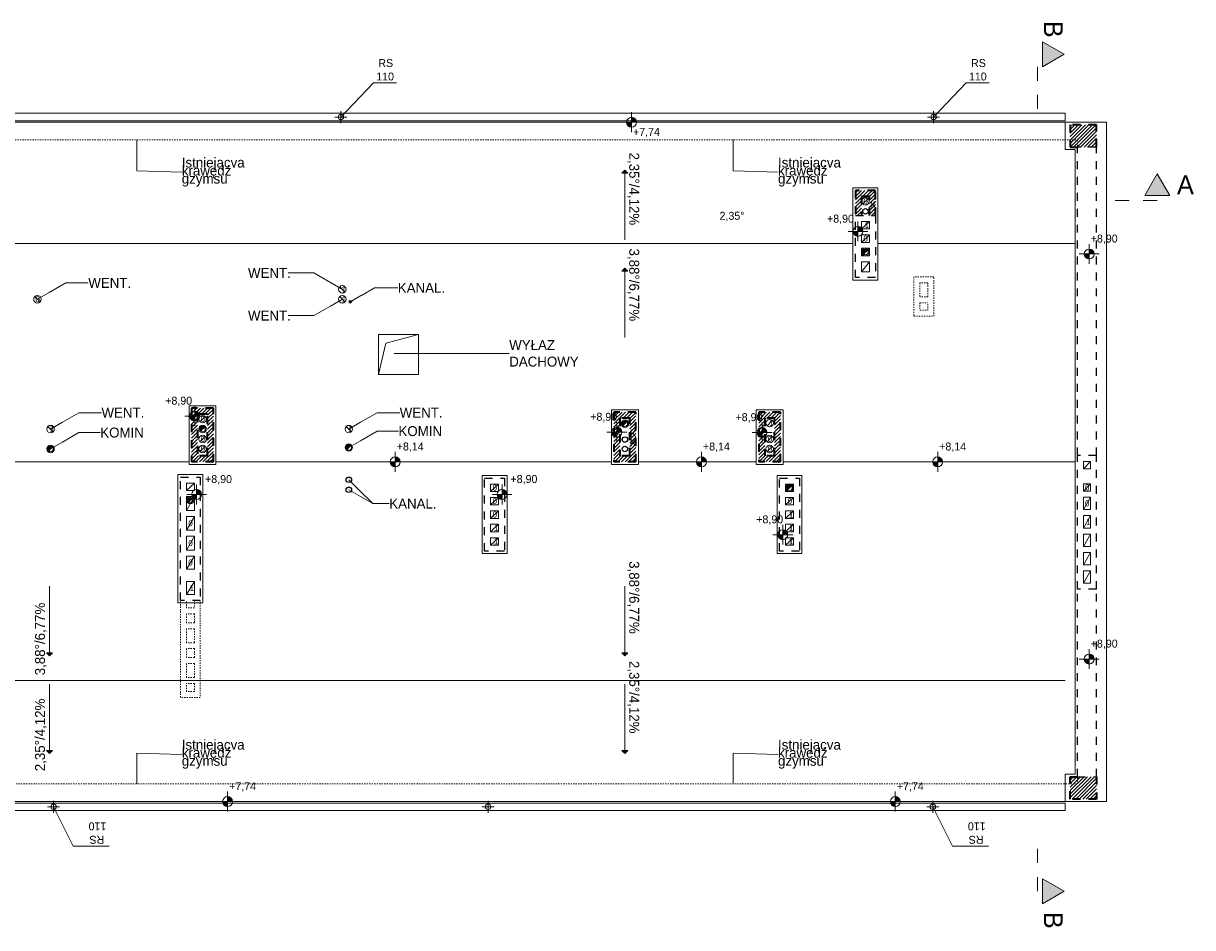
# Model space of a CAD drawing. Extents: x -220425 to -32551, y -64521 to 77206.
# Tile 55 of 59: x -184994 to -161490, y 56950 to 75133. Entities that reach past the tile are written whole.
import ezdxf

# ---------------------------------------------------------------- set-up
doc = ezdxf.new("R2010")
doc.units = 0
doc.header["$MEASUREMENT"] = 0
for name, pattern in [('Dashed', [564.444447, 282.222223, -282.222223]), ('Hidden Line', [50, 25, -25]), ('Przerywana', [320, 160, -160])]:
    doc.linetypes.add(name, pattern=pattern)
for name, color, linetype, lineweight in [('0_Nr_Pióra__21', 7, 'Continuous', 9), ('A-Opisy_Nr_Pióra__21', 7, 'Continuous', 9), ('ARCH dach_Nr_Pióra__46', 5, 'Continuous', 13), ('Arch IS_Nr_Pióra__52', 34, 'Continuous', 25), ('Arch kominy_Nr_Pióra__10', 134, 'Continuous', 18), ('Arch kominy_Nr_Pióra__21', 7, 'Continuous', 9), ('Arch rynny_Nr_Pióra__21', 7, 'Continuous', 9), ('arch wypelnienia_Nr_Pióra__21', 7, 'Continuous', 9), ('Arch ściany nośne_Nr_Pióra__30', 134, 'Continuous', 35), ('Arch ściany zewnętrzne_Nr_Pióra__46', 5, 'Continuous', 13), ('INWENT DACH_Nr_Pióra__5', 7, 'Continuous', 13), ('INWENT OPISY_Nr_Pióra__21', 7, 'Continuous', 9), ('INWENT OPISY_Nr_Pióra__41', 7, 'Continuous', 15), ('INWENT OPISY_Nr_Pióra__52', 34, 'Continuous', 25), ('INWENT RZĘDNE_Nr_Pióra__21', 7, 'Continuous', 9), ('INWENT.ŚCIANY_Nr_Pióra__1', 7, 'Continuous', 25), ('INWENT.ŚCIANY_Nr_Pióra__101', 8, 'Continuous', 13), ('Istniejące kominy_Nr_Pióra__5', 7, 'Continuous', 13)]:
    doc.layers.add(name, color=color, linetype=linetype, lineweight=lineweight)
for name, color, linetype, lineweight, true_color in [('Arch odwodniene_Nr_Pióra__25', 7, 'Continuous', 13, 0x40a5ff), ('Arch stropy_Nr_Pióra__4', 7, 'Continuous', 9, 0x029e21), ('arch wypelnienia_Nr_Pióra__102', 7, 'Continuous', 9, 0xcccccc), ('arch wypelnienia_Nr_Pióra__89', 7, 'Continuous', 20, 0x71cebe)]:
    doc.layers.add(name, color=color, linetype=linetype, lineweight=lineweight, true_color=true_color)
doc.layers.add('Drzwi ArchiCAD', color=7, linetype='Continuous')
doc.layers.add('INWENT RZĘDNE', color=7, linetype='Continuous')
doc.styles.add('GENERATED_STYLE_1', font='txt')
doc.styles.add('GENERATED_STYLE_2', font='txt')
doc.styles.add('GENERATED_STYLE_3', font='txt')
doc.styles.add('GENERATED_STYLE_6', font='txt')

# ---------------------------------------------------------------- blocks, each defined once
blk = doc.blocks.new('ARROWHEAD_5')
at = {"color": 0, "linetype": 'Continuous', "lineweight": 0}
blk.add_line((0, 0), (-1, 0), dxfattribs=at)
blk.add_solid([(-1, 0.2679), (0, 0), (-1, -0.2679), (-1, 0.2679)], dxfattribs=at)
blk = doc.blocks.new('Koty wysokościowe_17', base_point=(-175372, 65660))
at = {"layer": 'INWENT OPISY_Nr_Pióra__21', "linetype": 'Continuous'}
for points in [[(-172902, 72180), (-172842, 72120), (-172962, 72120)], [(-172902, 70212), (-172842, 70152), (-172962, 70152)], [(-184472, 62417), (-184532, 62477), (-184412, 62477)], [(-172902, 62417), (-172962, 62477), (-172842, 62477)], [(-184472, 60450), (-184532, 60510), (-184412, 60510)], [(-172902, 60450), (-172962, 60510), (-172842, 60510)]]:
    blk.add_hatch(color=252, dxfattribs=at).paths.add_polyline_path(points, flags=0)
at = {"layer": 'INWENT RZĘDNE_Nr_Pióra__21', "linetype": 'Continuous'}
for points in [[(-172769, 73145), (-172869, 73145), (-172861, 73107), (-172840, 73074), (-172807, 73052), (-172769, 73045)], [(-172769, 73145), (-172669, 73145), (-172676, 73183), (-172698, 73216), (-172731, 73237), (-172769, 73245)], [(-168217, 70951), (-168117, 70951), (-168124, 70990), (-168146, 71022), (-168179, 71044), (-168217, 71051)], [(-168217, 70951), (-168317, 70951), (-168309, 70913), (-168288, 70881), (-168255, 70859), (-168217, 70851)], [(-163568, 70496), (-163468, 70496), (-163476, 70534), (-163498, 70567), (-163530, 70589), (-163568, 70596)], [(-163568, 70496), (-163668, 70496), (-163661, 70458), (-163639, 70425), (-163607, 70404), (-163568, 70396)], [(-181549, 67237), (-181649, 67237), (-181641, 67199), (-181619, 67167), (-181587, 67145), (-181549, 67137)], [(-181549, 67237), (-181449, 67237), (-181456, 67276), (-181478, 67308), (-181511, 67330), (-181549, 67337)], [(-173065, 66913), (-172965, 66913), (-172973, 66951), (-172995, 66984), (-173027, 67006), (-173065, 67013)], [(-170145, 66905), (-170045, 66905), (-170053, 66944), (-170075, 66976), (-170107, 66998), (-170145, 67005)], [(-173065, 66913), (-173165, 66913), (-173158, 66875), (-173136, 66842), (-173104, 66821), (-173065, 66813)], [(-170145, 66905), (-170245, 66905), (-170238, 66867), (-170216, 66835), (-170184, 66813), (-170145, 66805)], [(-177519, 66315), (-177619, 66315), (-177612, 66277), (-177590, 66244), (-177558, 66222), (-177519, 66215)], [(-177519, 66315), (-177419, 66315), (-177427, 66353), (-177449, 66386), (-177481, 66407), (-177519, 66415)], [(-171363, 66315), (-171463, 66315), (-171456, 66277), (-171434, 66244), (-171402, 66222), (-171363, 66215)], [(-171363, 66315), (-171263, 66315), (-171271, 66353), (-171293, 66386), (-171325, 66407), (-171363, 66415)], [(-166614, 66315), (-166714, 66315), (-166707, 66277), (-166685, 66244), (-166652, 66222), (-166614, 66215)], [(-166614, 66315), (-166514, 66315), (-166522, 66353), (-166543, 66386), (-166576, 66407), (-166614, 66415)], [(-181511, 65660), (-181611, 65660), (-181603, 65622), (-181581, 65589), (-181549, 65568), (-181511, 65560)], [(-181511, 65660), (-181411, 65660), (-181418, 65698), (-181440, 65731), (-181472, 65753), (-181511, 65760)], [(-169728, 64851), (-169628, 64851), (-169636, 64889), (-169658, 64921), (-169690, 64943), (-169728, 64951)], [(-169728, 64851), (-169828, 64851), (-169821, 64812), (-169799, 64780), (-169767, 64758), (-169728, 64751)], [(-163568, 62351), (-163668, 62351), (-163661, 62313), (-163639, 62280), (-163607, 62259), (-163568, 62251)], [(-163568, 62351), (-163468, 62351), (-163476, 62389), (-163498, 62422), (-163530, 62443), (-163568, 62451)], [(-180889, 59485), (-180989, 59485), (-180981, 59447), (-180959, 59414), (-180927, 59392), (-180889, 59385)], [(-180889, 59485), (-180789, 59485), (-180796, 59523), (-180818, 59556), (-180850, 59577), (-180889, 59585)], [(-167466, 59485), (-167566, 59485), (-167559, 59447), (-167537, 59414), (-167504, 59392), (-167466, 59385)], [(-167466, 59485), (-167366, 59485), (-167374, 59523), (-167395, 59556), (-167428, 59577), (-167466, 59585)]]:
    blk.add_hatch(color=252, dxfattribs=at).paths.add_polyline_path(points, flags=0)
at = {"layer": 'A-Opisy_Nr_Pióra__21', "color": 252, "linetype": 'Continuous'}
for p, q in [((-182713, 72516), (-182713, 72168)), ((-170728, 72516), (-170728, 72168)), ((-182713, 72168), (-181810, 72140)), ((-170728, 72168), (-169824, 72140)), ((-179153, 70115), (-179669, 70115)), ((-178819, 69922), (-179153, 70115)), ((-184475, 69722), (-184142, 69914)), ((-184142, 69914), (-183689, 69915)), ((-178185, 69671), (-177937, 69814)), ((-177937, 69814), (-177467, 69815)), ((-178820, 69448), (-179153, 69257)), ((-179153, 69257), (-179669, 69257)), ((-177269, 68497), (-175228, 68498)), ((-184210, 67112), (-183877, 67304)), ((-183877, 67304), (-183424, 67305)), ((-178215, 67112), (-177882, 67304)), ((-177882, 67304), (-177429, 67305)), ((-184210, 66712), (-183877, 66904)), ((-183877, 66904), (-183449, 66905)), ((-178215, 66742), (-177882, 66934)), ((-177882, 66934), (-177454, 66935)), ((-178258, 65763), (-177967, 65476)), ((-178215, 65618), (-177967, 65476)), ((-177967, 65476), (-177639, 65477)), ((-177967, 65476), (-177639, 65477)), ((-182713, 60461), (-181810, 60433)), ((-182713, 60113), (-182713, 60461)), ((-170728, 60113), (-170728, 60461)), ((-170728, 60461), (-169824, 60433))]:
    blk.add_line(p, q, dxfattribs=at)
at = {"layer": 'arch wypelnienia_Nr_Pióra__102', "color": 252, "linetype": 'Continuous'}
for p, q in [((-163952, 72928), (-163786, 73095)), ((-163952, 72646), (-163503, 73095)), ((-163952, 72999), (-163857, 73095)), ((-163952, 72716), (-163574, 73095)), ((-163952, 73070), (-163927, 73095)), ((-163952, 72787), (-163644, 73095)), ((-163952, 72858), (-163715, 73095)), ((-163882, 72645), (-163432, 73095)), ((-163812, 72645), (-163422, 73034)), ((-163741, 72645), (-163422, 72963)), ((-163670, 72645), (-163422, 72893)), ((-163600, 72645), (-163422, 72822)), ((-163529, 72645), (-163422, 72751)), ((-163458, 72645), (-163422, 72681)), ((-168267, 71654), (-168146, 71775)), ((-168267, 71725), (-168217, 71775)), ((-168267, 71583), (-168076, 71775)), ((-168125, 71655), (-168005, 71775)), ((-168054, 71655), (-167934, 71775)), ((-167987, 71651), (-167867, 71771)), ((-167987, 71580), (-167867, 71700)), ((-168267, 71513), (-168147, 71633)), ((-168267, 71442), (-168147, 71562)), ((-168267, 71371), (-168147, 71491)), ((-167987, 71510), (-167867, 71630)), ((-167987, 71439), (-167867, 71559)), ((-167987, 71368), (-167867, 71488)), ((-168267, 71300), (-168147, 71420)), ((-168227, 71270), (-168147, 71350)), ((-168157, 71270), (-168147, 71279)), ((-167987, 71298), (-167867, 71418)), ((-167944, 71270), (-167867, 71347)), ((-167874, 71270), (-167867, 71276)), ((-181612, 67218), (-181436, 67395)), ((-181612, 67360), (-181577, 67395)), ((-181612, 67289), (-181507, 67395)), ((-181612, 67148), (-181492, 67268)), ((-181485, 67275), (-181365, 67395)), ((-181415, 67275), (-181295, 67395)), ((-181344, 67275), (-181224, 67395)), ((-181292, 67256), (-181172, 67376)), ((-181292, 67185), (-181172, 67305)), ((-181292, 67114), (-181172, 67234)), ((-173122, 67153), (-172960, 67315)), ((-173122, 67082), (-172889, 67315)), ((-173122, 67294), (-173101, 67315)), ((-173122, 67223), (-173031, 67315)), ((-172939, 67195), (-172819, 67315)), ((-172868, 67195), (-172748, 67315)), ((-172802, 67190), (-172682, 67310)), ((-172802, 67119), (-172682, 67239)), ((-170212, 67305), (-170202, 67315)), ((-170212, 67093), (-169990, 67315)), ((-170212, 67163), (-170061, 67315)), ((-170212, 67234), (-170132, 67315)), ((-170039, 67195), (-169919, 67315)), ((-169969, 67195), (-169849, 67315)), ((-169898, 67195), (-169778, 67315)), ((-169892, 67130), (-169772, 67250)), ((-181612, 67077), (-181492, 67197)), ((-181612, 67006), (-181492, 67126)), ((-181612, 66936), (-181492, 67056)), ((-181292, 67044), (-181172, 67164)), ((-181292, 66973), (-181172, 67093)), ((-181292, 66902), (-181172, 67022)), ((-173122, 67011), (-173002, 67131)), ((-173122, 66940), (-173002, 67060)), ((-173122, 66870), (-173002, 66990)), ((-172802, 67048), (-172682, 67168)), ((-172802, 66978), (-172682, 67098)), ((-172802, 66907), (-172682, 67027)), ((-170212, 67022), (-170092, 67142)), ((-170212, 66951), (-170092, 67071)), ((-170212, 66881), (-170092, 67001)), ((-169892, 67059), (-169772, 67179)), ((-169892, 66988), (-169772, 67108)), ((-169892, 66918), (-169772, 67038)), ((-181612, 66865), (-181492, 66985)), ((-181612, 66794), (-181492, 66914)), ((-181612, 66724), (-181492, 66844)), ((-181612, 66653), (-181492, 66773)), ((-181292, 66831), (-181172, 66951)), ((-181292, 66761), (-181172, 66881)), ((-181292, 66690), (-181172, 66810)), ((-173122, 66799), (-173002, 66919)), ((-173122, 66728), (-173002, 66848)), ((-173122, 66658), (-173002, 66778)), ((-172802, 66836), (-172682, 66956)), ((-172802, 66765), (-172682, 66885)), ((-172802, 66695), (-172682, 66815)), ((-170212, 66810), (-170092, 66930)), ((-170212, 66739), (-170092, 66859)), ((-170212, 66668), (-170092, 66788)), ((-169892, 66847), (-169772, 66967)), ((-169892, 66776), (-169772, 66896)), ((-169892, 66706), (-169772, 66826)), ((-169892, 66635), (-169772, 66755)), ((-181612, 66582), (-181492, 66702)), ((-181612, 66511), (-181492, 66631)), ((-181612, 66441), (-181492, 66561)), ((-181385, 66315), (-181172, 66527)), ((-181292, 66619), (-181172, 66739)), ((-181292, 66549), (-181172, 66669)), ((-181292, 66478), (-181172, 66598)), ((-173122, 66587), (-173002, 66707)), ((-173122, 66516), (-173002, 66636)), ((-173122, 66445), (-173002, 66565)), ((-172899, 66315), (-172682, 66532)), ((-172802, 66624), (-172682, 66744)), ((-172802, 66553), (-172682, 66673)), ((-172802, 66483), (-172682, 66603)), ((-170212, 66598), (-170092, 66718)), ((-170212, 66527), (-170092, 66647)), ((-170212, 66456), (-170092, 66576)), ((-170000, 66315), (-169772, 66543)), ((-169892, 66564), (-169772, 66684)), ((-169892, 66493), (-169772, 66613)), ((-181612, 66370), (-181492, 66490)), ((-181597, 66315), (-181477, 66435)), ((-181526, 66315), (-181406, 66435)), ((-181455, 66315), (-181335, 66435)), ((-181314, 66315), (-181172, 66456)), ((-181243, 66315), (-181172, 66386)), ((-181173, 66315), (-181172, 66315)), ((-173122, 66375), (-173002, 66495)), ((-173112, 66315), (-172992, 66435)), ((-173041, 66315), (-172921, 66435)), ((-172970, 66315), (-172850, 66435)), ((-172829, 66315), (-172682, 66461)), ((-172758, 66315), (-172682, 66390)), ((-172687, 66315), (-172682, 66320)), ((-170212, 66386), (-170092, 66506)), ((-170212, 66315), (-170092, 66435)), ((-170142, 66315), (-170022, 66435)), ((-170071, 66315), (-169951, 66435)), ((-169930, 66315), (-169772, 66472)), ((-169859, 66315), (-169772, 66401)), ((-169788, 66315), (-169772, 66331)), ((-163952, 59918), (-163885, 59985)), ((-163952, 59847), (-163814, 59985)), ((-163952, 59705), (-163673, 59985)), ((-163952, 59776), (-163744, 59985)), ((-163952, 59635), (-163602, 59985)), ((-163952, 59564), (-163532, 59985)), ((-163911, 59535), (-163461, 59985)), ((-163840, 59535), (-163422, 59953)), ((-163769, 59535), (-163422, 59882)), ((-163699, 59535), (-163422, 59811)), ((-163628, 59535), (-163422, 59741)), ((-163557, 59535), (-163422, 59670)), ((-163487, 59535), (-163422, 59599))]:
    blk.add_line(p, q, dxfattribs=at)
at = {"layer": 'arch wypelnienia_Nr_Pióra__21', "color": 252, "linetype": 'Continuous'}
for p, q in [((-168106, 70496), (-168028, 70574)), ((-181431, 66936), (-181353, 67014)), ((-172941, 67046), (-172863, 67124)), ((-184486, 66536), (-184408, 66614)), ((-178491, 66566), (-178413, 66644)), ((-169631, 65756), (-169553, 65834)), ((-181676, 65506), (-181598, 65584))]:
    blk.add_line(p, q, dxfattribs=at)
for centre, start, end in [((-168067, 70535), 45, 180), ((-168067, 70535), 180, 225), ((-181392, 66975), 45, 180), ((-172902, 67085), 45, 180), ((-172902, 67085), 180, 225), ((-181392, 66975), 180, 225), ((-184447, 66575), 45, 180), ((-184447, 66575), 180, 225), ((-178452, 66605), 45, 180), ((-178452, 66605), 180, 225), ((-169592, 65795), 45, 180), ((-181637, 65545), 45, 180), ((-169592, 65795), 180, 225), ((-181637, 65545), 180, 225)]:
    blk.add_arc(centre, 55, start, end, dxfattribs=at)
at = {"layer": 'arch wypelnienia_Nr_Pióra__89', "color": 252, "linetype": 'Continuous'}
for points in [[(-168118, 70514), (-168122, 70535), (-168118, 70552)], [(-168116, 70511), (-168118, 70552), (-168116, 70560)], [(-168118, 70514), (-168118, 70552), (-168116, 70511)], [(-168106, 70496), (-168116, 70560), (-168106, 70572)], [(-168116, 70511), (-168116, 70560), (-168106, 70496)], [(-168100, 70503), (-168106, 70572), (-168100, 70579)], [(-168106, 70496), (-168106, 70572), (-168100, 70503)], [(-168076, 70526), (-168100, 70579), (-168076, 70589)], [(-168100, 70503), (-168100, 70579), (-168076, 70526)], [(-168050, 70552), (-168076, 70589), (-168050, 70587)], [(-168076, 70526), (-168076, 70589), (-168050, 70552)], [(-168050, 70552), (-168050, 70587), (-168028, 70574)], [(-181443, 66954), (-181447, 66975), (-181443, 66992)], [(-181441, 66951), (-181443, 66992), (-181441, 67000)], [(-181443, 66954), (-181443, 66992), (-181441, 66951)], [(-181431, 66936), (-181441, 67000), (-181431, 67012)], [(-181441, 66951), (-181441, 67000), (-181431, 66936)], [(-181425, 66943), (-181431, 67012), (-181425, 67019)], [(-181431, 66936), (-181431, 67012), (-181425, 66943)], [(-181401, 66966), (-181425, 67019), (-181401, 67029)], [(-181425, 66943), (-181425, 67019), (-181401, 66966)], [(-181401, 66966), (-181401, 67029), (-181375, 66992)], [(-181375, 66992), (-181401, 67029), (-181375, 67027)], [(-181375, 66992), (-181375, 67027), (-181353, 67014)], [(-172953, 67064), (-172957, 67085), (-172953, 67102)], [(-172951, 67061), (-172953, 67102), (-172951, 67110)], [(-172953, 67064), (-172953, 67102), (-172951, 67061)], [(-172941, 67046), (-172951, 67110), (-172941, 67122)], [(-172951, 67061), (-172951, 67110), (-172941, 67046)], [(-172935, 67053), (-172941, 67122), (-172935, 67129)], [(-172941, 67046), (-172941, 67122), (-172935, 67053)], [(-172911, 67076), (-172935, 67129), (-172911, 67139)], [(-172935, 67053), (-172935, 67129), (-172911, 67076)], [(-172911, 67076), (-172911, 67139), (-172885, 67102)], [(-172885, 67102), (-172911, 67139), (-172885, 67137)], [(-172885, 67102), (-172885, 67137), (-172863, 67124)], [(-184498, 66554), (-184502, 66575), (-184498, 66592)], [(-184496, 66551), (-184498, 66592), (-184496, 66600)], [(-184498, 66554), (-184498, 66592), (-184496, 66551)], [(-184486, 66536), (-184496, 66600), (-184486, 66612)], [(-184496, 66551), (-184496, 66600), (-184486, 66536)], [(-184480, 66543), (-184486, 66612), (-184480, 66619)], [(-184486, 66536), (-184486, 66612), (-184480, 66543)], [(-184456, 66566), (-184480, 66619), (-184456, 66629)], [(-184480, 66543), (-184480, 66619), (-184456, 66566)], [(-184430, 66592), (-184456, 66629), (-184430, 66627)], [(-184456, 66566), (-184456, 66629), (-184430, 66592)], [(-184430, 66592), (-184430, 66627), (-184408, 66614)], [(-178503, 66584), (-178507, 66605), (-178503, 66622)], [(-178501, 66581), (-178503, 66622), (-178501, 66630)], [(-178503, 66584), (-178503, 66622), (-178501, 66581)], [(-178491, 66566), (-178501, 66630), (-178491, 66642)], [(-178501, 66581), (-178501, 66630), (-178491, 66566)], [(-178485, 66573), (-178491, 66642), (-178485, 66649)], [(-178491, 66566), (-178491, 66642), (-178485, 66573)], [(-178461, 66596), (-178485, 66649), (-178461, 66659)], [(-178485, 66573), (-178485, 66649), (-178461, 66596)], [(-178435, 66622), (-178461, 66659), (-178435, 66657)], [(-178461, 66596), (-178461, 66659), (-178435, 66622)], [(-178435, 66622), (-178435, 66657), (-178413, 66644)], [(-169643, 65774), (-169647, 65795), (-169643, 65812)], [(-169641, 65771), (-169643, 65812), (-169641, 65820)], [(-169643, 65774), (-169643, 65812), (-169641, 65771)], [(-169631, 65756), (-169641, 65820), (-169631, 65832)], [(-169641, 65771), (-169641, 65820), (-169631, 65756)], [(-169625, 65763), (-169631, 65832), (-169625, 65839)], [(-169631, 65756), (-169631, 65832), (-169625, 65763)], [(-169601, 65786), (-169625, 65839), (-169601, 65849)], [(-169625, 65763), (-169625, 65839), (-169601, 65786)], [(-169601, 65786), (-169601, 65849), (-169575, 65812)], [(-169575, 65812), (-169601, 65849), (-169575, 65847)], [(-169575, 65812), (-169575, 65847), (-169553, 65834)], [(-181676, 65506), (-181686, 65570), (-181676, 65582)], [(-181670, 65513), (-181676, 65582), (-181670, 65589)], [(-181676, 65506), (-181676, 65582), (-181670, 65513)], [(-181646, 65536), (-181670, 65589), (-181646, 65599)], [(-181670, 65513), (-181670, 65589), (-181646, 65536)], [(-181646, 65536), (-181646, 65599), (-181620, 65562)], [(-181620, 65562), (-181646, 65599), (-181620, 65597)], [(-181620, 65562), (-181620, 65597), (-181598, 65584)], [(-181688, 65524), (-181692, 65545), (-181688, 65562)], [(-181686, 65521), (-181688, 65562), (-181686, 65570)], [(-181688, 65524), (-181688, 65562), (-181686, 65521)], [(-181686, 65521), (-181686, 65570), (-181676, 65506)]]:
    blk.add_solid(points, dxfattribs=at)
at = {"layer": 'INWENT OPISY_Nr_Pióra__21', "color": 252, "linetype": 'Continuous'}
for p, q in [((-172902, 72180), (-172962, 72120)), ((-172902, 72180), (-172842, 72120)), ((-172842, 72120), (-172962, 72120)), ((-172902, 72120), (-172902, 70783)), ((-172902, 70212), (-172962, 70152)), ((-172842, 70152), (-172962, 70152)), ((-172902, 70212), (-172842, 70152)), ((-172902, 70152), (-172902, 68815)), ((-184472, 62477), (-184472, 63815)), ((-172902, 62477), (-172902, 63815)), ((-184472, 62417), (-184532, 62477)), ((-184532, 62477), (-184412, 62477)), ((-184472, 62417), (-184412, 62477)), ((-172962, 62477), (-172842, 62477)), ((-172902, 62417), (-172962, 62477)), ((-172902, 62417), (-172842, 62477)), ((-184472, 60510), (-184472, 61847)), ((-172902, 60510), (-172902, 61847)), ((-184472, 60450), (-184532, 60510)), ((-184532, 60510), (-184412, 60510)), ((-184472, 60450), (-184412, 60510)), ((-172962, 60510), (-172842, 60510)), ((-172902, 60450), (-172962, 60510)), ((-172902, 60450), (-172842, 60510))]:
    blk.add_line(p, q, dxfattribs=at)
for points in [[(-164507, 74259), (-164507, 74759), (-164071, 74515)], [(-162202, 71670), (-162447, 71670), (-162202, 72106)], [(-162202, 71670), (-162202, 72106), (-161947, 71670)], [(-164507, 57429), (-164507, 57929), (-164071, 57685)]]:
    blk.add_solid(points, dxfattribs=at)
at = {"layer": 'INWENT RZĘDNE_Nr_Pióra__21', "color": 252, "linetype": 'Continuous'}
for p, q in [((-172769, 72945), (-172769, 73345)), ((-172969, 73145), (-172569, 73145)), ((-168217, 70751), (-168217, 71151)), ((-168417, 70951), (-168017, 70951)), ((-163568, 70296), (-163568, 70696)), ((-163768, 70496), (-163368, 70496)), ((-181749, 67237), (-181349, 67237)), ((-181549, 67037), (-181549, 67437)), ((-173065, 66713), (-173065, 67113)), ((-170145, 66705), (-170145, 67105)), ((-173265, 66913), (-172865, 66913)), ((-170345, 66905), (-169945, 66905)), ((-177719, 66315), (-177319, 66315)), ((-177519, 66115), (-177519, 66515)), ((-171563, 66315), (-171163, 66315)), ((-171363, 66115), (-171363, 66515)), ((-166814, 66315), (-166414, 66315)), ((-166614, 66115), (-166614, 66515)), ((-181511, 65460), (-181511, 65860)), ((-175372, 65460), (-175372, 65860)), ((-181711, 65660), (-181311, 65660)), ((-175572, 65660), (-175172, 65660)), ((-169728, 64651), (-169728, 65051)), ((-169928, 64851), (-169528, 64851)), ((-163568, 62151), (-163568, 62551)), ((-163768, 62351), (-163368, 62351)), ((-181089, 59485), (-180689, 59485)), ((-180889, 59285), (-180889, 59685)), ((-167666, 59485), (-167266, 59485)), ((-167466, 59285), (-167466, 59685))]:
    blk.add_line(p, q, dxfattribs=at)
for centre in [(-172769, 73145), (-168217, 70951), (-163568, 70496), (-181549, 67237), (-173065, 66913), (-170145, 66905), (-177519, 66315), (-171363, 66315), (-166614, 66315), (-181511, 65660), (-175372, 65660), (-169728, 64851), (-163568, 62351), (-180889, 59485), (-167466, 59485)]:
    blk.add_circle(centre, 100, dxfattribs=at)
for points in [[(-175464, 65622), (-175472, 65660), (-175464, 65660)], [(-175443, 65589), (-175464, 65660), (-175443, 65660)], [(-175464, 65622), (-175464, 65660), (-175443, 65589)], [(-175443, 65589), (-175443, 65660), (-175410, 65568)], [(-175410, 65568), (-175443, 65660), (-175410, 65660)], [(-175372, 65560), (-175410, 65660), (-175372, 65660)], [(-175410, 65568), (-175410, 65660), (-175372, 65560)], [(-175372, 65660), (-175372, 65760), (-175334, 65660)], [(-175334, 65660), (-175372, 65760), (-175334, 65753)], [(-175301, 65660), (-175334, 65753), (-175301, 65731)], [(-175334, 65660), (-175334, 65753), (-175301, 65660)], [(-175301, 65660), (-175301, 65731), (-175279, 65660)], [(-175279, 65660), (-175301, 65731), (-175279, 65698)], [(-175279, 65660), (-175279, 65698), (-175272, 65660)]]:
    blk.add_solid(points, dxfattribs=at)
at = {"layer": 'A-Opisy_Nr_Pióra__21', "color": 252, "linetype": 'Continuous', "xscale": 273.6, "yscale": 273.6, "zscale": 273.6}
for p, rotation in [((-182713, 72790), 90), ((-170728, 72790), 90), ((-178582, 69785), 329.9185102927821), ((-184712, 69585), 210.0000000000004), ((-178582, 69585), 29.91837624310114), ((-178422, 69535), 209.9180138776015), ((-177542, 68497), 180.0285487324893), ((-184447, 66975), 209.9999999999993), ((-178452, 66975), 209.9999999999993), ((-184447, 66575), 210.0000000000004), ((-178452, 66605), 210.0000000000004), ((-178452, 65955), 135.3597009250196), ((-178452, 65755), 150.0819861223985), ((-182713, 59840), 270), ((-170728, 59840), 270)]:
    blk.add_blockref('ARROWHEAD_5', p, dxfattribs=dict(at, rotation=rotation))
at = {"layer": '0_Nr_Pióra__21', "color": 252, "linetype": 'Continuous', "style": 'GENERATED_STYLE_2'}
for s, rotation, p in [('2,35°/4,12%', 270, (-172815, 72535)), ('3,88°/6,77%', 270, (-172815, 70605)), ('3,88°/6,77%', 270, (-172815, 64319)), ('3,88°/6,77%', 90, (-184560, 62024)), ('2,35°/4,12%', 270, (-172815, 62313)), ('2,35°/4,12%', 90, (-184560, 60095))]:
    blk.add_text(s, height=200, rotation=rotation, dxfattribs=at).set_placement(p)
at = {"layer": '0_Nr_Pióra__21', "color": 252, "linetype": 'Continuous', "style": 'GENERATED_STYLE_1'}
blk.add_text('2,35°', height=160, dxfattribs=at).set_placement((-170999, 71184))
at = {"layer": 'A-Opisy_Nr_Pióra__21', "color": 252, "linetype": 'Continuous', "style": 'GENERATED_STYLE_3'}
for s, p in [('Istniejącva', (-181810, 72235)), ('Istniejącva', (-169824, 72235)), ('krawędź', (-181810, 72074)), ('krawędź', (-169824, 72074)), ('gzymsu', (-181810, 71912)), ('gzymsu', (-169824, 71912)), ('WENT.', (-180479, 70015)), ('WENT.', (-183689, 69815)), ('KANAL.', (-177467, 69715)), ('WENT.', (-180479, 69157)), ('WYŁAZ', (-175228, 68565)), ('DACHOWY', (-175228, 68232)), ('WENT.', (-183424, 67205)), ('WENT.', (-177429, 67205)), ('KOMIN', (-183449, 66805)), ('KOMIN', (-177454, 66835)), ('KANAL.', (-177639, 65377)), ('KANAL.', (-177639, 65377)), ('Istniejącva', (-181810, 60528)), ('Istniejącva', (-169824, 60528)), ('krawędź', (-181810, 60367)), ('krawędź', (-169824, 60367)), ('gzymsu', (-181810, 60205)), ('gzymsu', (-169824, 60205))]:
    blk.add_text(s, height=200, dxfattribs=at).set_placement(p)
at = {"layer": 'Arch kominy_Nr_Pióra__10', "color": 252, "linetype": 'Continuous', "style": 'GENERATED_STYLE_6'}
for s, p in [('0', (-168107, 71497)), ('1', (-168082, 71017)), ('0', (-168107, 70747)), ('1', (-178597, 69727)), ('0', (-184752, 69527)), ('1', (-178597, 69527)), ('0', (-181432, 67117)), ('1', (-184462, 66917)), ('1', (-178467, 66917)), ('1', (-170007, 67037)), ('0', (-181432, 66717)), ('0', (-170032, 66717)), ('0', (-181432, 66517)), ('0', (-170032, 66517)), ('0', (-175562, 65737)), ('0', (-163652, 65742)), ('0', (-175562, 65467)), ('0', (-169632, 65467)), ('0', (-163652, 65422)), ('0', (-181677, 65022)), ('0', (-175562, 65197)), ('1', (-169607, 65197)), ('1', (-163627, 65052)), ('1', (-175537, 64927)), ('1', (-169607, 64927)), ('0', (-181677, 64622)), ('1', (-175537, 64657)), ('1', (-169607, 64657)), ('0', (-181677, 64232)), ('1', (-181652, 63722))]:
    blk.add_text(s, height=120, dxfattribs=at).set_placement(p)
at = {"layer": 'Arch rynny_Nr_Pióra__21', "color": 252, "linetype": 'Continuous', "style": 'GENERATED_STYLE_6'}
for s, p in [('RS', (-177859, 74256)), ('RS', (-165944, 74256)), ('110', (-177901, 73985)), ('110', (-165986, 73985))]:
    blk.add_text(s, height=160, dxfattribs=at).set_placement(p)
for s, p in [('110', (-183326, 59067)), ('110', (-165651, 59067)), ('RS', (-183368, 58796)), ('RS', (-165693, 58796))]:
    blk.add_text(s, height=160, rotation=180, dxfattribs=at).set_placement(p)
at = {"layer": 'INWENT OPISY_Nr_Pióra__21', "color": 252, "linetype": 'Continuous', "style": 'GENERATED_STYLE_6'}
for p in [(-164480, 75186), (-164480, 57267)]:
    blk.add_text('B', height=380, rotation=270, dxfattribs=at).set_placement(p)
blk.add_text('A', height=380, dxfattribs=at).set_placement((-161803, 71697))
at = {"layer": 'INWENT OPISY_Nr_Pióra__52', "color": 252, "linetype": 'Continuous', "style": 'GENERATED_STYLE_6'}
for p in [(-167967, 71405), (-172802, 66815), (-172802, 66625)]:
    blk.add_text('K', height=150, dxfattribs=at).set_placement(p)
at = {"layer": 'INWENT RZĘDNE_Nr_Pióra__21', "color": 252, "linetype": 'Continuous', "style": 'GENERATED_STYLE_2'}
blk.add_text('+8,90', height=160, dxfattribs=at).set_placement((-175203, 65891))
at = {"layer": 'INWENT RZĘDNE_Nr_Pióra__21', "color": 252, "char_height": 160, "attachment_point": 7, "style": 'GENERATED_STYLE_2'}
for s, insert in [('{+7,74}', (-172739, 72842)), ('{+8,90}', (-168839, 71096)), ('{+8,90}', (-163538, 70696)), ('{+8,90}', (-182143, 67437)), ('{+8,90}', (-173599, 67113)), ('{+8,90}', (-170679, 67105)), ('{+8,14}', (-177489, 66515)), ('{+8,14}', (-171333, 66515)), ('{+8,14}', (-166584, 66515)), ('{+8,90}', (-181342, 65860)), ('{+8,90}', (-170262, 65051)), ('{+8,90}', (-163538, 62551)), ('{+7,74}', (-180858, 59685)), ('{+7,74}', (-167436, 59685))]:
    blk.add_mtext(s, dxfattribs=dict(at, insert=insert))
blk = doc.blocks.new('p2')
at = {"layer": 'ARCH dach_Nr_Pióra__46', "color": 252, "linetype": 'Continuous'}
for p, q in [((-164052, 73145), (-190432, 73145)), ((-168317, 70708), (-190432, 70708)), ((-163852, 70708), (-167817, 70708)), ((-187307, 61922), (-164052, 61922)), ((-164052, 59485), (-187307, 59485))]:
    blk.add_line(p, q, dxfattribs=at)
at = {"layer": 'Arch IS_Nr_Pióra__52', "color": 252, "linetype": 'Continuous'}
for centre, radius in [((-168067, 71355), 55), ((-178422, 69535), 25), ((-172902, 66765), 55), ((-172902, 66575), 55), ((-178452, 65955), 55), ((-178452, 65755), 55)]:
    blk.add_circle(centre, radius, dxfattribs=at)
at = {"layer": 'Arch kominy_Nr_Pióra__21', "color": 252, "linetype": 'Continuous'}
for p, q in [((-168120, 71502), (-168014, 71608)), ((-168014, 70588), (-168120, 70482)), ((-178635, 69838), (-178529, 69732)), ((-184765, 69638), (-184659, 69532)), ((-178635, 69638), (-178529, 69532)), ((-181339, 67228), (-181445, 67122)), ((-184394, 66922), (-184500, 67028)), ((-181339, 67028), (-181445, 66922)), ((-178399, 66922), (-178505, 67028)), ((-170045, 67042), (-169939, 67148)), ((-181339, 66828), (-181445, 66722)), ((-170045, 66722), (-169939, 66828)), ((-181339, 66628), (-181445, 66522)), ((-170045, 66522), (-169939, 66628)), ((-169539, 65848), (-169645, 65742)), ((-181584, 65598), (-181690, 65492))]:
    blk.add_line(p, q, dxfattribs=at)
at = {"layer": 'Arch kominy_Nr_Pióra__21', "color": 252, "linetype": 'Hidden Line'}
for p, q in [((-172849, 67138), (-172955, 67032)), ((-184394, 66628), (-184500, 66522)), ((-178399, 66658), (-178505, 66552))]:
    blk.add_line(p, q, dxfattribs=at)
at = {"layer": 'Arch kominy_Nr_Pióra__21', "color": 252, "linetype": 'Continuous'}
for centre, radius in [((-168067, 71555), 75), ((-168067, 70535), 75), ((-168067, 70535), 55), ((-178582, 69785), 75), ((-184712, 69585), 75), ((-178582, 69585), 75), ((-181392, 67175), 75), ((-184447, 66975), 75), ((-181392, 66975), 75), ((-181392, 66975), 55), ((-178452, 66975), 75), ((-172902, 67085), 75), ((-172902, 67085), 55), ((-169992, 67095), 75), ((-181392, 66775), 75), ((-169992, 66775), 75), ((-184447, 66575), 75), ((-184447, 66575), 55), ((-181392, 66575), 75), ((-178452, 66605), 75), ((-178452, 66605), 55), ((-169992, 66575), 75), ((-169592, 65795), 75), ((-169592, 65795), 55), ((-181637, 65545), 75), ((-181637, 65545), 55)]:
    blk.add_circle(centre, radius, dxfattribs=at)
at = {"layer": 'Arch odwodniene_Nr_Pióra__25', "color": 252, "linetype": 'Continuous'}
for p, q in [((-164052, 73325), (-190432, 73325)), ((-164052, 73175), (-190432, 73175)), ((-164052, 73325), (-164052, 73175)), ((-164052, 59455), (-187307, 59455)), ((-164052, 59305), (-187307, 59305)), ((-164052, 59305), (-164052, 59455))]:
    blk.add_line(p, q, dxfattribs=at)
at = {"layer": 'Arch rynny_Nr_Pióra__21', "color": 252, "linetype": 'Continuous'}
for p, q in [((-177957, 73936), (-178612, 73250)), ((-177494, 73936), (-177957, 73936)), ((-166042, 73936), (-166697, 73250)), ((-165579, 73936), (-166042, 73936)), ((-178612, 73130), (-178612, 73370)), ((-166697, 73130), (-166697, 73370)), ((-178492, 73250), (-178732, 73250)), ((-166577, 73250), (-166817, 73250)), ((-184387, 59500), (-184387, 59260)), ((-175652, 59500), (-175652, 59260)), ((-166712, 59500), (-166712, 59260)), ((-184267, 59380), (-184507, 59380)), ((-183992, 58589), (-184387, 59380)), ((-175532, 59380), (-175772, 59380)), ((-166592, 59380), (-166832, 59380)), ((-166317, 58589), (-166712, 59380)), ((-183269, 58589), (-183992, 58589)), ((-165594, 58589), (-166317, 58589))]:
    blk.add_line(p, q, dxfattribs=at)
for centre in [(-178612, 73250), (-166697, 73250), (-184387, 59380), (-175652, 59380), (-166712, 59380)]:
    blk.add_circle(centre, 55, dxfattribs=at)
at = {"layer": 'Arch stropy_Nr_Pióra__4', "color": 252, "linetype": 'Continuous'}
for p, q in [((-177852, 68875), (-177852, 68075)), ((-177052, 68875), (-177852, 68875)), ((-177707, 68706), (-177052, 68875)), ((-177052, 68075), (-177052, 68875)), ((-177852, 68075), (-177707, 68706)), ((-177852, 68075), (-177052, 68075))]:
    blk.add_line(p, q, dxfattribs=at)
at = {"layer": 'Arch ściany nośne_Nr_Pióra__30', "color": 252, "linetype": 'Przerywana'}
for p, q in [((-163952, 73095), (-163952, 72645)), ((-163422, 73095), (-163952, 73095)), ((-163422, 72645), (-163422, 73095)), ((-163952, 72645), (-163802, 72645)), ((-168267, 71775), (-168267, 71270)), ((-167867, 71775), (-168267, 71775)), ((-167867, 71270), (-167867, 71775)), ((-168147, 71655), (-168147, 71270)), ((-167987, 71655), (-168147, 71655)), ((-167987, 71270), (-167987, 71655)), ((-181612, 67395), (-181612, 66315)), ((-181172, 67395), (-181612, 67395)), ((-181492, 67275), (-181492, 66435)), ((-181292, 67275), (-181492, 67275)), ((-181292, 66435), (-181292, 67275)), ((-181172, 66315), (-181172, 67395)), ((-173122, 67315), (-173122, 66315)), ((-172682, 67315), (-173122, 67315)), ((-172682, 66315), (-172682, 67315)), ((-170212, 67315), (-170212, 66315)), ((-169772, 67315), (-170212, 67315)), ((-169772, 66315), (-169772, 67315)), ((-173002, 67195), (-173002, 66435)), ((-172802, 67195), (-173002, 67195)), ((-172802, 66435), (-172802, 67195)), ((-170092, 67195), (-170092, 66435)), ((-169892, 67195), (-170092, 67195)), ((-169892, 66435), (-169892, 67195)), ((-181172, 66315), (-181612, 66315)), ((-181292, 66435), (-181492, 66435)), ((-172682, 66315), (-173122, 66315)), ((-172802, 66435), (-173002, 66435)), ((-169772, 66315), (-170212, 66315)), ((-169892, 66435), (-170092, 66435)), ((-163952, 59985), (-163802, 59985)), ((-163952, 59535), (-163952, 59985)), ((-163422, 59985), (-163422, 59535)), ((-163422, 59535), (-163952, 59535))]:
    blk.add_line(p, q, dxfattribs=at)
at = {"layer": 'Arch ściany zewnętrzne_Nr_Pióra__46', "color": 252, "linetype": 'Continuous'}
for p, q in [((-164052, 73145), (-163222, 73145)), ((-164052, 73145), (-164052, 72595)), ((-163222, 73145), (-163222, 59485)), ((-164052, 72595), (-163852, 72595)), ((-163852, 60035), (-163852, 72595)), ((-168317, 71825), (-168317, 69970)), ((-167817, 71825), (-168317, 71825)), ((-167817, 69970), (-167817, 71825)), ((-168317, 69970), (-167817, 69970)), ((-181662, 67445), (-181662, 66265)), ((-181122, 67445), (-181662, 67445)), ((-181122, 66265), (-181122, 67445)), ((-173172, 67365), (-173172, 66265)), ((-172632, 67365), (-173172, 67365)), ((-172632, 66265), (-172632, 67365)), ((-170262, 67365), (-170262, 66265)), ((-169722, 67365), (-170262, 67365)), ((-169722, 66265), (-169722, 67365)), ((-181887, 66060), (-181887, 63480)), ((-181387, 66060), (-181887, 66060)), ((-181662, 66265), (-181122, 66265)), ((-181387, 63480), (-181387, 66060)), ((-173172, 66265), (-172632, 66265)), ((-170262, 66265), (-169722, 66265)), ((-175772, 66040), (-175772, 64470)), ((-175272, 66040), (-175772, 66040)), ((-175272, 64470), (-175272, 66040)), ((-169842, 66040), (-169842, 64470)), ((-169342, 66040), (-169842, 66040)), ((-169342, 64470), (-169342, 66040)), ((-175772, 64470), (-175272, 64470)), ((-169842, 64470), (-169342, 64470)), ((-181887, 63480), (-181387, 63480)), ((-164052, 60035), (-163852, 60035)), ((-164052, 59485), (-164052, 60035)), ((-163222, 59485), (-164052, 59485))]:
    blk.add_line(p, q, dxfattribs=at)
at = {"layer": 'INWENT DACH_Nr_Pióra__5', "color": 252, "linetype": 'Hidden Line'}
for p, q in [((-200212, 72790), (-163802, 72790)), ((-163802, 72790), (-163802, 72645)), ((-163802, 59840), (-163802, 59985)), ((-196992, 59840), (-163802, 59840))]:
    blk.add_line(p, q, dxfattribs=at)
at = {"layer": 'INWENT DACH_Nr_Pióra__5', "color": 252, "linetype": 'Continuous'}
for p, q in [((-193572, 66315), (-181662, 66315)), ((-181122, 66315), (-173172, 66315)), ((-172632, 66315), (-170262, 66315)), ((-169722, 66315), (-163852, 66315))]:
    blk.add_line(p, q, dxfattribs=at)
at = {"layer": 'INWENT OPISY_Nr_Pióra__41', "color": 252, "linetype": 'Continuous'}
for p, q in [((-164507, 74759), (-164071, 74515)), ((-164507, 74759), (-164507, 74259)), ((-164071, 74515), (-164507, 74259)), ((-162447, 71670), (-162202, 72106)), ((-162202, 72106), (-161947, 71670)), ((-162447, 71670), (-161947, 71670)), ((-164507, 57929), (-164071, 57685)), ((-164507, 57929), (-164507, 57429)), ((-164071, 57685), (-164507, 57429))]:
    blk.add_line(p, q, dxfattribs=at)
at = {"layer": 'INWENT OPISY_Nr_Pióra__41', "color": 252, "linetype": 'Dashed'}
for p, q in [((-164607, 73415), (-164607, 74515)), ((-162202, 71570), (-163302, 71570)), ((-164607, 57685), (-164607, 58785))]:
    blk.add_line(p, q, dxfattribs=at)
at = {"layer": 'INWENT.ŚCIANY_Nr_Pióra__1', "color": 252, "linetype": 'Przerywana'}
for p, q in [((-163422, 72645), (-163802, 72645)), ((-163802, 66445), (-163802, 72645)), ((-163422, 66445), (-163422, 72645)), ((-168267, 71270), (-167867, 71270)), ((-168267, 70020), (-168267, 71270)), ((-167867, 71270), (-167867, 70020)), ((-167867, 70020), (-168267, 70020)), ((-163802, 63755), (-163802, 66445)), ((-163422, 66445), (-163802, 66445)), ((-163422, 63755), (-163422, 66445)), ((-181837, 63530), (-181837, 66010)), ((-181837, 66010), (-181437, 66010)), ((-181437, 66010), (-181437, 63530)), ((-175722, 65990), (-175322, 65990)), ((-175722, 64520), (-175722, 65990)), ((-175322, 65990), (-175322, 64520)), ((-169792, 65990), (-169392, 65990)), ((-169792, 64520), (-169792, 65990)), ((-169392, 65990), (-169392, 64520)), ((-175322, 64520), (-175722, 64520)), ((-169392, 64520), (-169792, 64520)), ((-163422, 63755), (-163802, 63755)), ((-163802, 59985), (-163802, 63755)), ((-163422, 59985), (-163422, 63755)), ((-181437, 63530), (-181837, 63530)), ((-163802, 59985), (-163422, 59985))]:
    blk.add_line(p, q, dxfattribs=at)
at = {"layer": 'INWENT.ŚCIANY_Nr_Pióra__101', "color": 252, "linetype": 'Hidden Line'}
for p, q in [((-166692, 70035), (-167092, 70035)), ((-167092, 70035), (-167092, 69245)), ((-166812, 69915), (-166972, 69915)), ((-166972, 69915), (-166972, 69635)), ((-166812, 69635), (-166812, 69915)), ((-166692, 69245), (-166692, 70035)), ((-166812, 69635), (-166972, 69635)), ((-166972, 69515), (-166972, 69365)), ((-166972, 69515), (-166812, 69515)), ((-166972, 69365), (-166812, 69365)), ((-166812, 69365), (-166812, 69515)), ((-167092, 69245), (-166692, 69245)), ((-181837, 61580), (-181837, 63530)), ((-181717, 63380), (-181717, 63530)), ((-181557, 63530), (-181557, 63380)), ((-181437, 63530), (-181437, 61580)), ((-181557, 63380), (-181717, 63380)), ((-181717, 63080), (-181717, 63260)), ((-181557, 63260), (-181717, 63260)), ((-181557, 63260), (-181557, 63080)), ((-181557, 63080), (-181717, 63080)), ((-181717, 62680), (-181717, 62960)), ((-181557, 62960), (-181717, 62960)), ((-181557, 62960), (-181557, 62680)), ((-181557, 62680), (-181717, 62680)), ((-181717, 62380), (-181717, 62560)), ((-181557, 62560), (-181717, 62560)), ((-181557, 62560), (-181557, 62380)), ((-181557, 62380), (-181717, 62380)), ((-181717, 61980), (-181717, 62260)), ((-181557, 62260), (-181717, 62260)), ((-181557, 62260), (-181557, 61980)), ((-181557, 61980), (-181717, 61980)), ((-181717, 61700), (-181717, 61860)), ((-181557, 61860), (-181717, 61860)), ((-181557, 61860), (-181557, 61700)), ((-181557, 61700), (-181717, 61700)), ((-181437, 61580), (-181837, 61580))]:
    blk.add_line(p, q, dxfattribs=at)
at = {"layer": 'Istniejące kominy_Nr_Pióra__5', "color": 252, "linetype": 'Continuous'}
for p, q in [((-168147, 71000), (-167987, 71150)), ((-168147, 71000), (-168147, 71150)), ((-168147, 71150), (-167987, 71150)), ((-168147, 71000), (-167987, 71000)), ((-167987, 71150), (-167987, 71000)), ((-168147, 70730), (-167987, 70880)), ((-168147, 70730), (-168147, 70880)), ((-168147, 70880), (-167987, 70880)), ((-167987, 70880), (-167987, 70730)), ((-168147, 70730), (-167987, 70730)), ((-168147, 70460), (-167987, 70610)), ((-168147, 70460), (-168147, 70610)), ((-168147, 70610), (-167987, 70610)), ((-167987, 70610), (-167987, 70460)), ((-168147, 70460), (-167987, 70460)), ((-168147, 70140), (-167987, 70340)), ((-168147, 70340), (-167987, 70340)), ((-168147, 70140), (-168147, 70340)), ((-167987, 70340), (-167987, 70140)), ((-167987, 70140), (-168147, 70140)), ((-163682, 66175), (-163542, 66325)), ((-163682, 66175), (-163682, 66325)), ((-163542, 66325), (-163682, 66325)), ((-163542, 66175), (-163542, 66325)), ((-163542, 66175), (-163682, 66175)), ((-181717, 65740), (-181557, 65890)), ((-181717, 65740), (-181717, 65890)), ((-181557, 65890), (-181717, 65890)), ((-181557, 65890), (-181557, 65740)), ((-175602, 65720), (-175442, 65870)), ((-175602, 65720), (-175602, 65870)), ((-175602, 65870), (-175442, 65870)), ((-175442, 65870), (-175442, 65720)), ((-169672, 65720), (-169512, 65870)), ((-169672, 65720), (-169672, 65870)), ((-169672, 65870), (-169512, 65870)), ((-169512, 65870), (-169512, 65720)), ((-163682, 65725), (-163542, 65875)), ((-163682, 65725), (-163682, 65875)), ((-163542, 65875), (-163682, 65875)), ((-163542, 65725), (-163542, 65875)), ((-181557, 65740), (-181717, 65740)), ((-181717, 65340), (-181557, 65620)), ((-181717, 65340), (-181717, 65620)), ((-181557, 65620), (-181717, 65620)), ((-181557, 65620), (-181557, 65340)), ((-175442, 65720), (-175602, 65720)), ((-175602, 65450), (-175442, 65600)), ((-175602, 65450), (-175602, 65600)), ((-175442, 65600), (-175602, 65600)), ((-175442, 65600), (-175442, 65450)), ((-169512, 65720), (-169672, 65720)), ((-169672, 65450), (-169512, 65600)), ((-169672, 65450), (-169672, 65600)), ((-169672, 65600), (-169512, 65600)), ((-169512, 65600), (-169512, 65450)), ((-163542, 65725), (-163682, 65725)), ((-163682, 65355), (-163542, 65605)), ((-163682, 65355), (-163682, 65605)), ((-163542, 65605), (-163682, 65605)), ((-163542, 65355), (-163542, 65605)), ((-175442, 65450), (-175602, 65450)), ((-169512, 65450), (-169672, 65450)), ((-163542, 65355), (-163682, 65355)), ((-181557, 65340), (-181717, 65340)), ((-181717, 64940), (-181557, 65220)), ((-181717, 64940), (-181717, 65220)), ((-181557, 65220), (-181717, 65220)), ((-181557, 65220), (-181557, 64940)), ((-175602, 65180), (-175442, 65330)), ((-175602, 65180), (-175602, 65330)), ((-175442, 65330), (-175602, 65330)), ((-175442, 65180), (-175602, 65180)), ((-175442, 65330), (-175442, 65180)), ((-169672, 65180), (-169512, 65330)), ((-169672, 65180), (-169672, 65330)), ((-169672, 65330), (-169512, 65330)), ((-169512, 65180), (-169672, 65180)), ((-169512, 65330), (-169512, 65180)), ((-163682, 64985), (-163542, 65235)), ((-163682, 64985), (-163682, 65235)), ((-163542, 65235), (-163682, 65235)), ((-163542, 64985), (-163542, 65235)), ((-181557, 64940), (-181717, 64940)), ((-175602, 64910), (-175442, 65060)), ((-175602, 64910), (-175602, 65060)), ((-175442, 65060), (-175602, 65060)), ((-175442, 64910), (-175602, 64910)), ((-175442, 65060), (-175442, 64910)), ((-169672, 64910), (-169512, 65060)), ((-169672, 64910), (-169672, 65060)), ((-169672, 65060), (-169512, 65060)), ((-169512, 64910), (-169672, 64910)), ((-169512, 65060), (-169512, 64910)), ((-163542, 64985), (-163682, 64985)), ((-181717, 64540), (-181557, 64820)), ((-181717, 64540), (-181717, 64820)), ((-181557, 64820), (-181717, 64820)), ((-181557, 64820), (-181557, 64540)), ((-175602, 64640), (-175442, 64790)), ((-175602, 64640), (-175442, 64790)), ((-175442, 64790), (-175602, 64790)), ((-175602, 64640), (-175602, 64790)), ((-175442, 64640), (-175602, 64640)), ((-175442, 64790), (-175442, 64640)), ((-169672, 64640), (-169512, 64790)), ((-169672, 64640), (-169672, 64790)), ((-169672, 64790), (-169512, 64790)), ((-169512, 64640), (-169672, 64640)), ((-169512, 64790), (-169512, 64640)), ((-163682, 64615), (-163542, 64865)), ((-163682, 64615), (-163682, 64865)), ((-163542, 64865), (-163682, 64865)), ((-163542, 64615), (-163542, 64865)), ((-181557, 64540), (-181717, 64540)), ((-181717, 64160), (-181557, 64420)), ((-181717, 64160), (-181717, 64420)), ((-181557, 64420), (-181717, 64420)), ((-181557, 64420), (-181557, 64160)), ((-163542, 64615), (-163682, 64615)), ((-163682, 64245), (-163542, 64495)), ((-163682, 64245), (-163682, 64495)), ((-163542, 64495), (-163682, 64495)), ((-163542, 64245), (-163542, 64495)), ((-163542, 64245), (-163682, 64245)), ((-181557, 64160), (-181717, 64160)), ((-163682, 63875), (-163542, 64125)), ((-163682, 63875), (-163682, 64125)), ((-163542, 64125), (-163682, 64125)), ((-163542, 63875), (-163542, 64125)), ((-181717, 63650), (-181557, 63910)), ((-181717, 63650), (-181717, 63910)), ((-181557, 63910), (-181717, 63910)), ((-181557, 63910), (-181557, 63650)), ((-163542, 63875), (-163682, 63875)), ((-181557, 63650), (-181717, 63650))]:
    blk.add_line(p, q, dxfattribs=at)
at = {"layer": 'INWENT RZĘDNE', "color": 252}
blk.add_blockref('Koty wysokościowe_17', (-175372, 65660), dxfattribs=at)

msp = doc.modelspace()

# ---------------------------------------------------------------- block references
at = {"layer": 'Drzwi ArchiCAD'}
msp.add_blockref('p2', (0, 0), dxfattribs=at)

doc.saveas('drawing.dxf')
